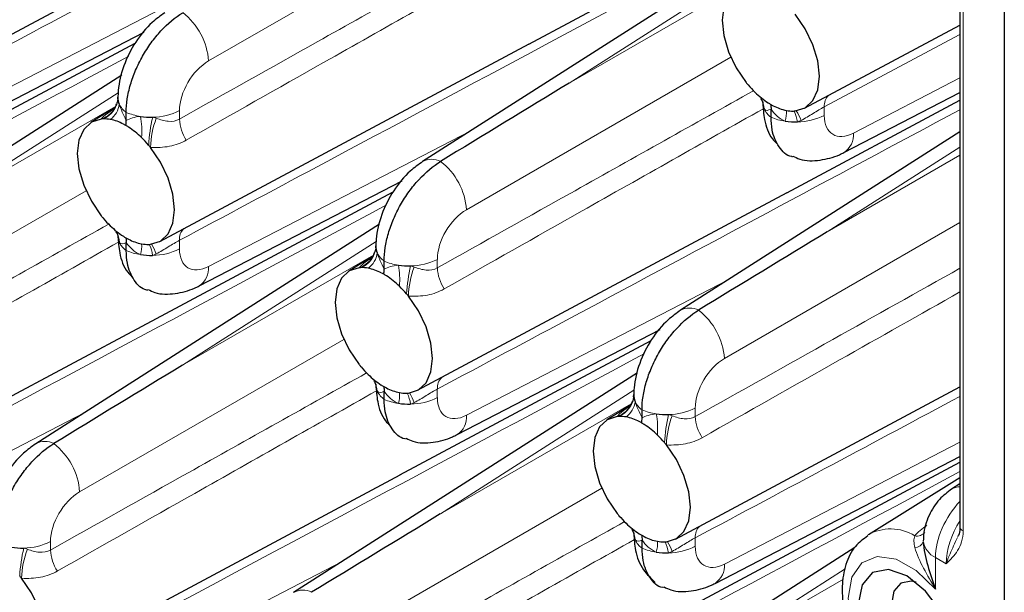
# Paper-space layout 'Blatt4' of a CAD drawing. Header units: millimetres. Extents: x 5 to 418, y 2 to 292.
# Tile 65 of 77: x 264 to 282, y 171 to 181. Entities that reach past the tile are written whole.
import ezdxf

# ---------------------------------------------------------------- set-up
doc = ezdxf.new("R2010")
doc.units = ezdxf.units.MM

psp = doc.layouts.new('Blatt4')

# ---------------------------------------------------------------- linework, layer by layer
at = {"color": 7, "linetype": 'Continuous', "lineweight": 25}
for p, q in [((281.372, 199.116), (281.372, 172.155)), ((282.177, 198.812), (282.177, 111.398)), ((262.152, 180.037), (268.864, 183.63)), ((273.542, 180.924), (278.103, 183.366)), ((277.858, 182.781), (271.611, 178.787)), ((278.548, 179.758), (281.372, 181.27)), ((262.869, 179.232), (266.555, 181.142)), ((261.83, 178.498), (266.392, 180.94)), ((266.836, 177.333), (273.548, 180.926)), ((266.146, 180.356), (259.9, 176.362)), ((266.076, 179.92), (266.078, 179.959)), ((279.265, 178.952), (281.372, 180.045)), ((266.024, 179.77), (265.586, 179.498)), ((266.043, 179.803), (266.054, 179.828)), ((277.94, 179.594), (277.94, 179.741)), ((278.226, 178.219), (281.372, 179.903)), ((266.228, 179.535), (266.228, 179.682)), ((281.372, 179.329), (276.296, 176.083)), ((267.554, 176.527), (271.239, 178.438)), ((266.515, 175.794), (271.076, 178.236)), ((271.521, 174.629), (278.233, 178.222)), ((270.831, 177.652), (264.584, 173.658)), ((266.228, 177.169), (266.228, 177.315)), ((270.761, 177.216), (270.763, 177.255)), ((270.709, 177.065), (270.271, 176.793)), ((270.728, 177.098), (270.738, 177.124)), ((270.913, 176.831), (270.913, 176.977)), ((259.809, 172.203), (266.521, 175.796)), ((272.238, 173.823), (275.924, 175.733)), ((271.199, 173.09), (275.761, 175.532)), ((275.516, 174.947), (269.269, 170.953)), ((270.913, 174.464), (270.913, 174.611)), ((275.445, 174.512), (275.448, 174.55)), ((276.205, 171.924), (281.372, 174.69)), ((275.412, 174.394), (275.423, 174.419)), ((275.393, 174.361), (274.956, 174.089)), ((275.597, 174.126), (275.597, 174.273)), ((275.884, 170.385), (281.372, 173.323)), ((276.923, 171.118), (281.372, 173.425)), ((264.494, 169.499), (271.206, 173.092)), ((281.372, 173.037), (279.708, 172.003)), ((281.372, 172.93), (281.22, 172.833)), ((275.597, 171.76), (275.597, 171.907)), ((279.462, 171.771), (273.954, 168.249))]:
    psp.add_line(p, q, dxfattribs=at)
at = {"color": 7, "linetype": 'Continuous', "lineweight": 18}
for p, q in [((281.431, 199.034), (281.431, 172.073)), ((272.524, 183.387), (267.725, 180.616)), ((277.794, 182.463), (274.276, 180.214)), ((263.04, 179.583), (267.806, 182.054)), ((274.276, 180.214), (277.745, 182.216)), ((281.372, 181.099), (278.906, 179.781)), ((277.209, 180.683), (272.409, 177.912)), ((279.436, 179.304), (281.372, 180.308)), ((266.082, 180.038), (262.564, 177.789)), ((262.564, 177.789), (266.033, 179.791)), ((278.906, 179.781), (278.906, 179.626)), ((267.195, 179.714), (267.195, 179.559)), ((267.725, 176.879), (272.49, 179.349)), ((281.372, 179.051), (278.96, 177.509)), ((278.96, 177.509), (281.372, 178.902)), ((265.498, 178.258), (260.698, 175.487)), ((281.372, 177.677), (277.094, 175.208)), ((267.195, 177.356), (267.195, 177.201)), ((270.767, 177.333), (267.249, 175.084)), ((267.249, 175.084), (270.718, 177.087)), ((271.879, 177.009), (271.879, 176.855)), ((272.409, 174.175), (277.175, 176.645)), ((270.182, 175.553), (265.382, 172.782)), ((271.879, 174.651), (271.879, 174.496)), ((275.451, 174.629), (271.934, 172.38)), ((271.934, 172.38), (275.402, 174.382)), ((260.698, 171.749), (265.463, 174.22)), ((276.564, 174.305), (276.564, 174.15)), ((277.094, 171.47), (281.372, 173.688)), ((274.867, 172.849), (270.067, 170.078)), ((264.852, 171.88), (264.852, 171.725)), ((276.564, 171.947), (276.564, 171.792)), ((265.382, 169.045), (270.148, 171.515)), ((280.926, 171.588), (280.926, 171.013)), ((281.121, 171.476), (280.926, 171.588)), ((279.287, 171.382), (276.618, 169.676)), ((276.618, 169.676), (279.256, 171.198))]:
    psp.add_line(p, q, dxfattribs=at)
at = {"color": 7, "linetype": 'Continuous', "lineweight": 25, "flags": 128}
for points in [[(277.488, 181.986), (277.306, 181.928), (277.167, 181.798), (277.08, 181.603), (277.05, 181.358), (277.08, 181.078), (277.167, 180.782), (277.306, 180.491), (277.488, 180.224)], [(278.381, 179.709), (278.562, 179.766), (278.701, 179.897), (278.788, 180.092), (278.818, 180.337), (278.788, 180.617), (278.701, 180.912), (278.562, 181.203), (278.381, 181.47)], [(265.776, 179.561), (265.595, 179.503), (265.456, 179.372), (265.369, 179.178), (265.339, 178.932), (265.369, 178.653), (265.456, 178.357), (265.595, 178.066), (265.776, 177.799)], [(266.67, 177.283), (266.851, 177.341), (266.99, 177.472), (267.077, 177.666), (267.107, 177.912), (267.077, 178.192), (266.99, 178.487), (266.851, 178.778), (266.67, 179.045)], [(270.461, 176.856), (270.279, 176.799), (270.141, 176.668), (270.053, 176.473), (270.024, 176.228), (270.053, 175.948), (270.141, 175.653), (270.279, 175.362), (270.461, 175.095)], [(271.354, 174.579), (271.535, 174.637), (271.674, 174.767), (271.762, 174.962), (271.791, 175.207), (271.762, 175.487), (271.674, 175.783), (271.535, 176.074), (271.354, 176.341)], [(275.145, 174.152), (274.964, 174.094), (274.825, 173.964), (274.738, 173.769), (274.708, 173.524), (274.738, 173.244), (274.825, 172.949), (274.964, 172.658), (275.145, 172.391)], [(276.039, 171.875), (276.22, 171.933), (276.359, 172.063), (276.446, 172.258), (276.476, 172.503), (276.446, 172.783), (276.359, 173.078), (276.22, 173.369), (276.039, 173.636)], [(280.409, 171.253), (280.071, 171.371), (279.784, 171.315), (279.593, 171.094), (279.525, 170.743), (279.593, 170.313), (279.784, 169.872), (280.071, 169.485), (280.409, 169.212), (280.747, 169.094), (281.034, 169.15), (281.226, 169.37), (281.293, 169.722), (281.226, 170.152), (281.034, 170.593), (280.747, 170.98), (280.409, 171.253)], [(264.327, 169.45), (264.508, 169.507), (264.647, 169.638), (264.735, 169.832), (264.764, 170.078), (264.735, 170.358), (264.647, 170.653), (264.508, 170.944), (264.327, 171.211)], [(280.575, 171.139), (280.486, 171.157), (280.297, 171.12), (280.171, 170.975), (280.126, 170.743), (280.171, 170.459), (280.297, 170.168), (280.486, 169.912), (280.71, 169.732), (280.933, 169.655), (281.122, 169.692), (281.249, 169.837), (281.277, 169.923)]]:
    psp.add_lwpolyline(points, dxfattribs=at)
at = {"color": 7, "linetype": 'Continuous', "lineweight": 18, "flags": 128}
psp.add_lwpolyline([(280.926, 171.013), (280.578, 171.352), (280.211, 171.558), (279.867, 171.607), (279.587, 171.494), (279.405, 171.23), (279.342, 170.849), (279.405, 170.394), (279.587, 169.92), (279.867, 169.484), (280.211, 169.136), (280.578, 168.918), (280.926, 168.855)], dxfattribs=at)
at = {"color": 7, "linetype": 'Continuous', "lineweight": 18}
for centre, radius, start, end in [((266.501, 180.526), 1.227, 4.2332, 52.1418), ((265.633, 179.973), 0.446, 293.3456, 353.2383), ((277.421, 179.726), 0.394, 2.5173, 31.8563), ((279.169, 179.803), 0.263, 133.7743, 184.843), ((265.622, 179.999), 0.464, 289.395, 335.0401), ((265.695, 179.884), 0.411, 306.2798, 352.5892), ((266.468, 180.01), 0.407, 206.1668, 233.8723), ((278.18, 179.923), 0.407, 206.1665, 233.8725), ((266.639, 180.651), 1.053, 247.0409, 261.6923), ((265.018, 179.338), 1.494, 355.6366, 10.4646), ((269.855, 178.885), 3.225, 167.2826, 176.4277), ((268.29, 178.999), 1.621, 159.1816, 178.3646), ((266.702, 180.676), 1.081, 270.3271, 297.0843), ((267.961, 179.597), 0.767, 182.8055, 213.2761), ((278.35, 180.563), 1.053, 247.041, 261.6921), ((277.709, 179.672), 0.511, 342.9341, 5.0677), ((277.782, 179.417), 0.644, 8.0466, 26.7206), ((277.666, 179.238), 0.872, 19.8704, 32.8364), ((278.414, 180.589), 1.081, 270.3269, 297.0846), ((279.054, 179.273), 0.384, 303.4369, 4.6987), ((271.778, 178.48), 0.349, 62.4702, 118.4172), ((271.186, 177.821), 1.227, 4.2332, 52.1419), ((265.71, 177.301), 0.394, 2.5172, 31.8561), ((267.457, 177.378), 0.263, 133.78, 184.8388), ((266.468, 177.497), 0.407, 206.1668, 233.8723), ((265.998, 177.246), 0.511, 342.9324, 5.0695), ((266.063, 176.99), 0.652, 8.1618, 26.6051), ((265.959, 176.815), 0.867, 19.8356, 32.871), ((266.639, 178.138), 1.053, 247.0409, 261.6923), ((266.702, 178.163), 1.081, 270.3271, 297.0843), ((270.306, 177.294), 0.464, 289.3955, 335.0393), ((270.318, 177.268), 0.446, 293.3457, 353.2383), ((270.38, 177.179), 0.411, 306.2798, 352.5892), ((271.153, 177.306), 0.407, 206.1669, 233.8721), ((267.342, 176.847), 0.384, 303.4337, 4.7019), ((271.323, 177.947), 1.053, 247.041, 261.6921), ((269.702, 176.634), 1.494, 355.6371, 10.4642), ((274.54, 176.181), 3.226, 167.283, 176.4273), ((272.975, 176.294), 1.621, 159.1818, 178.3648), ((271.387, 177.972), 1.081, 270.3271, 297.0842), ((272.646, 176.892), 0.767, 182.8053, 213.2763), ((276.462, 175.776), 0.349, 62.4702, 118.4168), ((275.871, 175.117), 1.227, 4.2332, 52.1419), ((270.394, 174.596), 0.393, 2.5169, 31.8567), ((272.142, 174.673), 0.263, 133.7813, 184.8379), ((271.153, 174.793), 0.407, 206.1669, 233.8721), ((270.683, 174.542), 0.511, 342.9335, 5.0684), ((270.748, 174.285), 0.652, 8.1613, 26.6053), ((270.643, 174.11), 0.867, 19.8355, 32.8709), ((271.323, 175.434), 1.053, 247.041, 261.6921), ((271.387, 175.459), 1.081, 270.3271, 297.0842), ((274.991, 174.59), 0.464, 289.3955, 335.0393), ((275.002, 174.564), 0.446, 293.3457, 353.2383), ((275.065, 174.475), 0.411, 306.2807, 352.5883), ((275.837, 174.602), 0.407, 206.1669, 233.8721), ((276.008, 175.242), 1.053, 247.041, 261.6921), ((274.387, 173.929), 1.494, 355.6371, 10.4642), ((279.224, 173.476), 3.225, 167.2827, 176.4276), ((276.072, 175.268), 1.081, 270.3269, 297.0846), ((272.027, 174.143), 0.384, 303.4346, 4.7015), ((277.659, 173.59), 1.621, 159.1815, 178.3647), ((277.33, 174.188), 0.767, 182.8059, 213.276), ((264.751, 173.351), 0.349, 62.467, 118.4201), ((264.159, 172.692), 1.227, 4.2325, 52.1426), ((281.365, 172.6), 0.274, 88.4988, 122.0266), ((275.079, 171.892), 0.394, 2.5173, 31.8563), ((276.826, 171.969), 0.263, 133.7816, 184.8368), ((280.112, 171.283), 0.826, 57.8645, 120.3431), ((280.591, 172.163), 0.185, 257.7095, 321.0249), ((281.468, 172.162), 0.0962, 184.1596, 247.1613), ((264.36, 172.842), 1.081, 270.3271, 297.0843), ((275.837, 172.089), 0.407, 206.1669, 233.8721), ((275.367, 171.838), 0.511, 342.9335, 5.0684), ((275.432, 171.581), 0.652, 8.1608, 26.6064), ((275.329, 171.406), 0.867, 19.8309, 32.876), ((280.547, 171.937), 0.168, 271.942, 340.9984), ((281.087, 171.937), 0.384, 188.2421, 245.2241), ((267.513, 171.051), 3.225, 167.2825, 176.4275), ((265.948, 171.165), 1.621, 159.1819, 178.3646), ((265.619, 171.763), 0.767, 182.8058, 213.2753), ((276.008, 172.729), 1.053, 247.041, 261.6921), ((276.072, 172.755), 1.081, 270.3269, 297.0846), ((276.711, 171.439), 0.384, 303.4336, 4.7021), ((269.435, 170.647), 0.349, 62.4672, 118.4199)]:
    psp.add_arc(centre, radius, start, end, dxfattribs=at)
at = {"color": 7, "linetype": 'Continuous', "lineweight": 25}
for centre, radius, start, end in [((279.067, 181.484), 2.02, 218.5824, 220.0949), ((278.956, 181.389), 1.873, 220.0461, 225.8223), ((266.34, 179.942), 0.262, 176.3396, 205.1675), ((278.711, 181.128), 1.516, 225.5954, 237.1586), ((278.051, 179.855), 0.262, 176.3395, 205.1687), ((278.387, 180.567), 0.867, 242.021, 258.8253), ((265.827, 179.046), 0.518, 91.8718, 95.6227), ((265.827, 178.964), 0.599, 79.2613, 91.6217), ((265.771, 178.702), 0.867, 62.021, 78.8253), ((266.678, 180.873), 1.278, 261.3872, 271.3694), ((278.33, 180.305), 0.599, 259.2615, 271.6214), ((278.33, 180.224), 0.518, 271.8742, 275.6217), ((265.446, 178.141), 1.516, 45.5955, 57.1585), ((278.39, 180.785), 1.278, 261.3877, 271.3691), ((265.202, 177.881), 1.873, 40.0461, 45.8222), ((265.092, 177.786), 2.018, 38.5815, 40.0957), ((267.36, 179.063), 2.026, 218.5807, 220.0889), ((267.244, 178.964), 1.874, 220.048, 225.8227), ((266.999, 178.702), 1.515, 225.5928, 237.1612), ((266.34, 177.429), 0.262, 176.3396, 205.1675), ((266.675, 178.141), 0.866, 242.0169, 258.8294), ((266.619, 177.88), 0.599, 259.2606, 271.6167), ((266.619, 177.8), 0.519, 271.889, 275.6274), ((271.024, 177.238), 0.262, 176.3392, 205.1679), ((266.678, 178.36), 1.278, 261.3872, 271.3694), ((271.363, 178.169), 1.278, 261.3874, 271.3694), ((270.511, 176.342), 0.517, 91.8693, 95.6236), ((270.511, 176.26), 0.599, 79.261, 91.622), ((270.455, 175.998), 0.867, 62.021, 78.8254), ((270.131, 175.437), 1.516, 45.5955, 57.1585), ((269.886, 175.176), 1.873, 40.0461, 45.822), ((269.775, 175.081), 2.02, 38.5826, 40.0958), ((272.043, 176.357), 2.024, 218.5803, 220.0898), ((271.929, 176.259), 1.874, 220.0479, 225.8228), ((271.683, 175.998), 1.515, 225.5928, 237.1612), ((271.024, 174.725), 0.262, 176.3392, 205.1679), ((271.36, 175.437), 0.866, 242.017, 258.8294), ((271.303, 175.176), 0.599, 259.2608, 271.6167), ((271.303, 175.096), 0.52, 271.889, 275.6245), ((275.709, 174.534), 0.262, 176.3405, 205.1677), ((271.363, 175.656), 1.278, 261.3874, 271.3694), ((276.047, 175.464), 1.278, 261.3877, 271.3691), ((275.196, 173.637), 0.517, 91.8693, 95.6236), ((275.196, 173.555), 0.599, 79.2606, 91.6223), ((275.14, 173.294), 0.867, 62.0208, 78.8255), ((274.816, 172.733), 1.516, 45.5956, 57.1584), ((274.571, 172.472), 1.873, 40.0461, 45.822), ((274.459, 172.376), 2.02, 38.5824, 40.0949), ((276.728, 173.653), 2.024, 218.5803, 220.0898), ((276.613, 173.555), 1.874, 220.0477, 225.823), ((276.368, 173.294), 1.515, 225.5927, 237.1613), ((275.709, 172.021), 0.262, 176.3405, 205.1677), ((276.044, 172.733), 0.866, 242.0171, 258.8292), ((275.988, 172.472), 0.599, 259.2608, 271.6167), ((275.988, 172.392), 0.52, 271.8911, 275.6252), ((264.336, 173.039), 1.278, 261.3874, 271.3692), ((276.047, 172.951), 1.278, 261.3877, 271.3691), ((262.769, 169.969), 1.993, 38.5679, 40.1014)]:
    psp.add_arc(centre, radius, start, end, dxfattribs=at)
at = {"color": 7, "linetype": 'Continuous', "lineweight": 18}
for centre, major_axis, ratio, start_param, end_param in [((267.739, 180.012), (0.39, 0.641), 0.592292, 0.825291, 2.369907), ((279.45, 179.924), (0.39, 0.641), 0.592292, 2.369907, 3.914523), ((272.424, 177.308), (0.39, 0.641), 0.592292, 0.825291, 2.369907), ((267.739, 177.499), (0.39, 0.641), 0.592292, 2.369907, 3.914523), ((277.108, 174.603), (0.39, 0.641), 0.592292, 0.825291, 2.369907), ((272.424, 174.795), (0.39, 0.641), 0.592292, 2.369907, 3.914523), ((265.397, 172.178), (0.39, 0.641), 0.592292, 0.825291, 2.369907), ((281.628, 171.999), (0.495, 0.869), 0.57359, 1.155148, 2.352883), ((281.805, 171.897), (0.476, 0.88), 0.558193, 1.454694, 2.340789), ((277.108, 172.09), (0.39, 0.641), 0.592292, 2.369907, 3.914523)]:
    psp.add_ellipse(centre, major_axis=major_axis, ratio=ratio, start_param=start_param, end_param=end_param, dxfattribs=at)
at = {"color": 7, "linetype": 'Continuous', "lineweight": 25}
for centre in [(274.29, 179.61), (278.974, 176.905), (267.263, 174.48), (271.947, 171.776)]:
    psp.add_ellipse(centre, major_axis=(20.258, 12.315), ratio=0.022083, start_param=1.558058, end_param=1.673678, dxfattribs=at)
at = {"color": 7, "linetype": 'Continuous', "lineweight": 18}
for points, knots in [([(273.301, 185.833), (270.537, 184.353), (266.94, 182.427), (263.344, 180.505), (262.51, 180.06)], [0, 0, 0, 0, 0.768249, 1, 1, 1, 1]), ([(277.985, 183.129), (275.222, 181.649), (271.625, 179.723), (268.028, 177.801), (267.195, 177.356)], [0, 0, 0, 0, 0.7682486, 1, 1, 1, 1]), ([(267.195, 179.559), (268.028, 180.027), (269.943, 181.102), (271.857, 182.174), (272.937, 182.779)], [0, 0, 0, 0, 0.435452, 1, 1, 1, 1]), ([(273.116, 182.453), (272.015, 181.832), (270.083, 180.742), (268.151, 179.647), (267.32, 179.176)], [0, 0, 0, 0, 0.569523, 1, 1, 1, 1]), ([(266.274, 180.704), (263.51, 179.224), (259.914, 177.297), (256.317, 175.376), (255.483, 174.93)], [0, 0, 0, 0, 0.768249, 1, 1, 1, 1]), ([(271.879, 176.855), (272.713, 177.323), (274.627, 178.397), (276.541, 179.47), (277.622, 180.075)], [0, 0, 0, 0, 0.435452, 1, 1, 1, 1]), ([(265.776, 179.561), (265.782, 179.568), (265.82, 179.613), (265.887, 179.669), (265.983, 179.731), (266.008, 179.747)], [0, 0, 0, 0, 0.119849, 0.776491, 1, 1, 1, 1]), ([(281.372, 179.73), (279.041, 178.482), (275.877, 176.787), (272.713, 175.097), (271.879, 174.651)], [0, 0, 0, 0, 0.736574, 1, 1, 1, 1]), ([(277.801, 179.749), (276.7, 179.128), (274.767, 178.037), (272.836, 176.943), (272.004, 176.471)], [0, 0, 0, 0, 0.569523, 1, 1, 1, 1]), ([(278.906, 179.781), (278.875, 179.765), (278.843, 179.746), (278.774, 179.705), (278.739, 179.683), (278.631, 179.617), (278.559, 179.573), (278.486, 179.534)], [0, 0, 0, 0, 0.25, 0.25, 0.5, 0.5, 1, 1, 1, 1]), ([(266.775, 179.575), (266.848, 179.547), (266.92, 179.526), (267.063, 179.513), (267.133, 179.524), (267.195, 179.559)], [0, 0, 0, 0, 0.5, 0.5, 1, 1, 1, 1]), ([(267.32, 179.176), (267.226, 179.123), (267.124, 179.086), (266.905, 179.044), (266.789, 179.039), (266.67, 179.045)], [0, 0, 0, 0, 0.5, 0.5, 1, 1, 1, 1]), ([(270.958, 178), (268.195, 176.52), (264.598, 174.593), (261.001, 172.671), (260.168, 172.226)], [0, 0, 0, 0, 0.7682486, 1, 1, 1, 1]), ([(260.168, 174.429), (261.001, 174.897), (262.916, 175.972), (264.83, 177.044), (265.911, 177.65)], [0, 0, 0, 0, 0.435452, 1, 1, 1, 1]), ([(266.089, 177.324), (264.989, 176.703), (263.056, 175.612), (261.124, 174.517), (260.293, 174.046)], [0, 0, 0, 0, 0.569523, 1, 1, 1, 1]), ([(267.195, 177.356), (267.164, 177.339), (267.131, 177.321), (267.063, 177.28), (267.027, 177.258), (266.92, 177.192), (266.848, 177.148), (266.775, 177.109)], [0, 0, 0, 0, 0.25, 0.25, 0.5, 0.5, 1, 1, 1, 1]), ([(270.461, 176.856), (270.467, 176.863), (270.505, 176.908), (270.572, 176.965), (270.668, 177.027), (270.692, 177.042)], [0, 0, 0, 0, 0.119849, 0.776492, 1, 1, 1, 1]), ([(271.459, 176.87), (271.533, 176.842), (271.604, 176.821), (271.747, 176.809), (271.818, 176.819), (271.879, 176.855)], [0, 0, 0, 0, 0.5, 0.5, 1, 1, 1, 1]), ([(276.564, 174.15), (277.397, 174.618), (279, 175.518), (280.603, 176.416), (281.372, 176.847)], [0, 0, 0, 0, 0.520072, 1, 1, 1, 1]), ([(272.004, 176.471), (271.911, 176.418), (271.809, 176.382), (271.589, 176.34), (271.474, 176.334), (271.354, 176.341)], [0, 0, 0, 0, 0.5, 0.5, 1, 1, 1, 1]), ([(281.372, 176.416), (280.643, 176.004), (279.081, 175.123), (277.52, 174.238), (276.689, 173.767)], [0, 0, 0, 0, 0.4672342, 1, 1, 1, 1]), ([(275.643, 175.295), (272.88, 173.815), (269.283, 171.889), (265.686, 169.967), (264.852, 169.522)], [0, 0, 0, 0, 0.768249, 1, 1, 1, 1]), ([(264.852, 171.725), (265.686, 172.193), (267.6, 173.268), (269.514, 174.34), (270.595, 174.945)], [0, 0, 0, 0, 0.435452, 1, 1, 1, 1]), ([(270.774, 174.62), (269.673, 173.998), (267.74, 172.908), (265.809, 171.813), (264.977, 171.342)], [0, 0, 0, 0, 0.569523, 1, 1, 1, 1]), ([(271.879, 174.651), (271.848, 174.635), (271.816, 174.616), (271.748, 174.576), (271.712, 174.554), (271.604, 174.488), (271.533, 174.444), (271.459, 174.405)], [0, 0, 0, 0, 0.25, 0.25, 0.5, 0.5, 1, 1, 1, 1]), ([(281.372, 174.518), (280.603, 174.106), (279, 173.248), (277.397, 172.392), (276.564, 171.947)], [0, 0, 0, 0, 0.479928, 1, 1, 1, 1]), ([(275.145, 174.152), (275.151, 174.159), (275.189, 174.204), (275.256, 174.26), (275.352, 174.322), (275.377, 174.338)], [0, 0, 0, 0, 0.119849, 0.776491, 1, 1, 1, 1]), ([(276.144, 174.166), (276.217, 174.138), (276.289, 174.117), (276.432, 174.105), (276.502, 174.115), (276.564, 174.15)], [0, 0, 0, 0, 0.5, 0.5, 1, 1, 1, 1]), ([(276.689, 173.767), (276.595, 173.714), (276.493, 173.678), (276.274, 173.636), (276.159, 173.63), (276.039, 173.636)], [0, 0, 0, 0, 0.5, 0.5, 1, 1, 1, 1]), ([(281.372, 173.15), (278.261, 171.484), (274.316, 169.37), (270.371, 167.263), (269.537, 166.817)], [0, 0, 0, 0, 0.788708, 1, 1, 1, 1]), ([(269.537, 169.021), (270.371, 169.489), (272.285, 170.564), (274.199, 171.636), (275.28, 172.241)], [0, 0, 0, 0, 0.435452, 1, 1, 1, 1]), ([(281.431, 172.073), (281.431, 171.926), (281.388, 171.81), (281.271, 171.622), (281.196, 171.548), (281.121, 171.476)], [0, 0, 0, 0, 0.5, 0.5, 1, 1, 1, 1]), ([(275.459, 171.915), (274.358, 171.294), (272.425, 170.204), (270.493, 169.109), (269.662, 168.637)], [0, 0, 0, 0, 0.569523, 1, 1, 1, 1]), ([(276.564, 171.947), (276.533, 171.931), (276.5, 171.912), (276.432, 171.872), (276.396, 171.849), (276.289, 171.783), (276.217, 171.739), (276.144, 171.7)], [0, 0, 0, 0, 0.25, 0.25, 0.5, 0.5, 1, 1, 1, 1]), ([(280.553, 171.769), (280.543, 171.809), (280.537, 171.848), (280.535, 171.921), (280.54, 171.955), (280.551, 171.982)], [0, 0, 0, 0, 0.5, 0.5, 1, 1, 1, 1]), ([(281.121, 171.476), (281.121, 171.477), (281.122, 171.479), (281.125, 171.489), (281.146, 171.547), (281.206, 171.693), (281.28, 171.852), (281.327, 171.953)], [0, 0, 0, 0, 0.006803, 0.016169, 0.069905, 0.403696, 1, 1, 1, 1]), ([(264.432, 171.741), (264.506, 171.713), (264.577, 171.692), (264.72, 171.679), (264.791, 171.69), (264.852, 171.725)], [0, 0, 0, 0, 0.5, 0.5, 1, 1, 1, 1]), ([(280.553, 171.769), (280.584, 171.648), (280.644, 171.52), (280.778, 171.268), (280.853, 171.14), (280.926, 171.013)], [0, 0, 0, 0, 0.5, 0.5, 1, 1, 1, 1]), ([(264.977, 171.342), (264.884, 171.289), (264.782, 171.253), (264.562, 171.21), (264.447, 171.205), (264.327, 171.211)], [0, 0, 0, 0, 0.5, 0.5, 1, 1, 1, 1])]:
    psp.add_open_spline(points, degree=3, knots=knots, dxfattribs=at)
at = {"color": 7, "linetype": 'Continuous', "lineweight": 25}
for points, knots in [([(266.927, 181.492), (266.85, 181.436), (266.652, 181.293), (266.385, 180.967), (266.169, 180.536), (266.085, 180.182), (266.079, 179.988), (266.078, 179.942)], [0, 0, 0, 0, 0.159014, 0.411872, 0.670951, 0.921522, 1, 1, 1, 1]), ([(266.228, 179.682), (266.228, 179.761), (266.235, 179.842), (266.261, 180.01), (266.28, 180.098), (266.331, 180.273), (266.362, 180.36), (266.436, 180.534), (266.479, 180.621), (266.574, 180.787), (266.625, 180.868), (266.737, 181.022), (266.797, 181.095), (266.982, 181.297), (267.117, 181.411), (267.254, 181.494)], [0, 0, 0, 0, 0.125, 0.125, 0.25, 0.25, 0.375, 0.375, 0.5, 0.5, 0.625, 0.625, 0.75, 0.75, 1, 1, 1, 1]), ([(266.078, 179.937), (266.077, 179.922), (266.074, 179.885), (266.053, 179.834), (266.041, 179.804)], [0, 0, 0, 0, 0.4160182, 1, 1, 1, 1]), ([(277.752, 179.932), (277.76, 179.922), (277.783, 179.89), (277.789, 179.848), (277.789, 179.851), (277.789, 179.851)], [0, 0, 0, 0, 0.244909, 0.778694, 1, 1, 1, 1]), ([(266.045, 179.83), (266.04, 179.81), (266.028, 179.76), (265.994, 179.73), (265.997, 179.732), (265.997, 179.732)], [0, 0, 0, 0, 0.298933, 0.777581, 1, 1, 1, 1]), ([(277.789, 179.854), (277.797, 179.753), (277.813, 179.526), (277.9, 179.263), (278.016, 179.145), (278.043, 179.118)], [0, 0, 0, 0, 0.380248, 0.859536, 1, 1, 1, 1]), ([(278.33, 178.876), (278.326, 178.876), (278.219, 178.886), (278.076, 179.047), (277.954, 179.304), (277.944, 179.516), (277.94, 179.594)], [0, 0, 0, 0, 0.016726, 0.396809, 0.77696, 1, 1, 1, 1]), ([(278.338, 178.888), (278.378, 178.868), (278.53, 178.791), (278.833, 178.802), (279.099, 178.87), (279.237, 178.939), (279.265, 178.952)], [0, 0, 0, 0, 0.140065, 0.52421, 0.90346, 1, 1, 1, 1]), ([(271.611, 178.787), (271.535, 178.732), (271.336, 178.589), (271.07, 178.263), (270.853, 177.832), (270.769, 177.478), (270.764, 177.284), (270.762, 177.237)], [0, 0, 0, 0, 0.159013, 0.411872, 0.670951, 0.921522, 1, 1, 1, 1]), ([(270.913, 176.977), (270.913, 177.056), (270.919, 177.138), (270.945, 177.306), (270.965, 177.393), (271.016, 177.568), (271.047, 177.656), (271.121, 177.829), (271.164, 177.916), (271.258, 178.083), (271.31, 178.163), (271.421, 178.318), (271.481, 178.391), (271.667, 178.592), (271.802, 178.706), (271.939, 178.79)], [0, 0, 0, 0, 0.125, 0.125, 0.25, 0.25, 0.375, 0.375, 0.5, 0.5, 0.625, 0.625, 0.75, 0.75, 1, 1, 1, 1]), ([(266.041, 177.507), (266.048, 177.497), (266.072, 177.465), (266.078, 177.423), (266.078, 177.425), (266.078, 177.426)], [0, 0, 0, 0, 0.244908, 0.778691, 1, 1, 1, 1]), ([(266.078, 177.429), (266.085, 177.328), (266.101, 177.101), (266.188, 176.838), (266.305, 176.72), (266.331, 176.693)], [0, 0, 0, 0, 0.3802536, 0.8595304, 1, 1, 1, 1]), ([(270.762, 177.233), (270.761, 177.217), (270.759, 177.18), (270.738, 177.129), (270.725, 177.1)], [0, 0, 0, 0, 0.416019, 1, 1, 1, 1]), ([(266.619, 176.45), (266.614, 176.451), (266.507, 176.46), (266.364, 176.621), (266.243, 176.879), (266.232, 177.09), (266.228, 177.169)], [0, 0, 0, 0, 0.016729, 0.396811, 0.776961, 1, 1, 1, 1]), ([(270.729, 177.126), (270.725, 177.106), (270.712, 177.055), (270.679, 177.026), (270.681, 177.027), (270.682, 177.028)], [0, 0, 0, 0, 0.298934, 0.777581, 1, 1, 1, 1]), ([(266.626, 176.463), (266.667, 176.443), (266.818, 176.366), (267.121, 176.377), (267.388, 176.445), (267.526, 176.513), (267.554, 176.527)], [0, 0, 0, 0, 0.140061, 0.524208, 0.903459, 1, 1, 1, 1]), ([(276.296, 176.083), (276.219, 176.028), (276.021, 175.884), (275.754, 175.559), (275.538, 175.127), (275.454, 174.774), (275.448, 174.579), (275.447, 174.533)], [0, 0, 0, 0, 0.159014, 0.411872, 0.670951, 0.921522, 1, 1, 1, 1]), ([(275.597, 174.273), (275.597, 174.352), (275.604, 174.434), (275.63, 174.602), (275.649, 174.689), (275.7, 174.864), (275.732, 174.951), (275.806, 175.125), (275.849, 175.212), (275.943, 175.379), (275.994, 175.459), (276.106, 175.613), (276.166, 175.687), (276.351, 175.888), (276.487, 176.002), (276.623, 176.085)], [0, 0, 0, 0, 0.125, 0.125, 0.25, 0.25, 0.375, 0.375, 0.5, 0.5, 0.625, 0.625, 0.75, 0.75, 1, 1, 1, 1]), ([(270.725, 174.803), (270.733, 174.793), (270.756, 174.761), (270.762, 174.719), (270.762, 174.721), (270.762, 174.722)], [0, 0, 0, 0, 0.244908, 0.778691, 1, 1, 1, 1]), ([(270.762, 174.724), (270.77, 174.624), (270.786, 174.397), (270.873, 174.133), (270.99, 174.015), (271.016, 173.989)], [0, 0, 0, 0, 0.380253, 0.85953, 1, 1, 1, 1]), ([(271.303, 173.746), (271.299, 173.746), (271.192, 173.756), (271.049, 173.917), (270.927, 174.174), (270.917, 174.386), (270.913, 174.464)], [0, 0, 0, 0, 0.016729, 0.396811, 0.776961, 1, 1, 1, 1]), ([(275.414, 174.421), (275.409, 174.402), (275.397, 174.351), (275.363, 174.321), (275.366, 174.323), (275.367, 174.324)], [0, 0, 0, 0, 0.298933, 0.777581, 1, 1, 1, 1]), ([(275.447, 174.529), (275.446, 174.513), (275.443, 174.476), (275.422, 174.425), (275.41, 174.395)], [0, 0, 0, 0, 0.416019, 1, 1, 1, 1]), ([(264.584, 173.658), (264.508, 173.602), (264.309, 173.459), (264.043, 173.133), (263.827, 172.702), (263.743, 172.349), (263.737, 172.154), (263.736, 172.108)], [0, 0, 0, 0, 0.1590132, 0.4118733, 0.6709514, 0.9215183, 1, 1, 1, 1]), ([(263.886, 171.848), (263.886, 171.927), (263.892, 172.008), (263.918, 172.176), (263.938, 172.264), (263.989, 172.439), (264.02, 172.526), (264.094, 172.7), (264.137, 172.787), (264.231, 172.953), (264.283, 173.034), (264.395, 173.188), (264.454, 173.261), (264.64, 173.463), (264.775, 173.577), (264.912, 173.66)], [0, 0, 0, 0, 0.125, 0.125, 0.25, 0.25, 0.375, 0.375, 0.5, 0.5, 0.625, 0.625, 0.75, 0.75, 1, 1, 1, 1]), ([(271.311, 173.759), (271.351, 173.738), (271.503, 173.662), (271.806, 173.672), (272.072, 173.741), (272.21, 173.809), (272.238, 173.823)], [0, 0, 0, 0, 0.140061, 0.524208, 0.903459, 1, 1, 1, 1]), ([(281.22, 172.833), (281.143, 172.774), (280.975, 172.645), (280.791, 172.352), (280.712, 172.085), (280.707, 171.928), (280.706, 171.895)], [0, 0, 0, 0, 0.260665, 0.573832, 0.907591, 1, 1, 1, 1]), ([(275.41, 172.098), (275.417, 172.088), (275.441, 172.057), (275.447, 172.015), (275.447, 172.017), (275.447, 172.017)], [0, 0, 0, 0, 0.244909, 0.778694, 1, 1, 1, 1]), ([(281.37, 172.156), (281.371, 172.144), (281.373, 172.076), (281.359, 172.012), (281.333, 171.971), (281.327, 171.963)], [0, 0, 0, 0, 0.148905, 0.814731, 1, 1, 1, 1]), ([(275.447, 172.02), (275.454, 171.919), (275.468, 171.691), (275.59, 171.37), (275.76, 171.209), (275.837, 171.137)], [0, 0, 0, 0, 0.303836, 0.686795, 1, 1, 1, 1]), ([(279.698, 171.98), (279.617, 171.923), (279.438, 171.794), (279.282, 171.465), (279.213, 171.057), (279.258, 170.583), (279.418, 170.079), (279.68, 169.59), (280.025, 169.174), (280.319, 168.905), (280.499, 168.831), (280.535, 168.816)], [0, 0, 0, 0, 0.090033, 0.201696, 0.318768, 0.445022, 0.574963, 0.704733, 0.835065, 0.967163, 1, 1, 1, 1]), ([(280.706, 171.882), (280.71, 171.74), (280.744, 171.588), (280.826, 171.296), (280.876, 171.152), (280.926, 171.013)], [0, 0, 0, 0, 0.5, 0.5, 1, 1, 1, 1]), ([(275.988, 171.042), (275.983, 171.042), (275.876, 171.052), (275.733, 171.213), (275.612, 171.47), (275.601, 171.682), (275.597, 171.76)], [0, 0, 0, 0, 0.016729, 0.396811, 0.776961, 1, 1, 1, 1]), ([(275.996, 171.055), (276.036, 171.034), (276.188, 170.958), (276.491, 170.968), (276.757, 171.036), (276.895, 171.105), (276.923, 171.118)], [0, 0, 0, 0, 0.140062, 0.524208, 0.90346, 1, 1, 1, 1])]:
    psp.add_open_spline(points, degree=3, knots=knots, dxfattribs=at)
at = {"color": 7, "linetype": 'Continuous', "lineweight": 18}
for points in [[(266.103, 179.831), (266.131, 179.742), (266.178, 179.638), (266.228, 179.535)], [(277.94, 179.741), (277.889, 179.714), (277.843, 179.707), (277.814, 179.743)], [(278.198, 179.522), (278.091, 179.564), (278.006, 179.647), (277.94, 179.741)], [(266.228, 179.535), (266.295, 179.571), (266.379, 179.599), (266.487, 179.609)], [(266.709, 179.595), (266.732, 179.59), (266.754, 179.583), (266.775, 179.575)], [(278.486, 179.534), (278.465, 179.523), (278.443, 179.514), (278.42, 179.507)], [(266.228, 177.315), (266.178, 177.289), (266.131, 177.282), (266.103, 177.318)], [(266.487, 177.096), (266.379, 177.139), (266.295, 177.222), (266.228, 177.315)], [(266.775, 177.109), (266.754, 177.098), (266.732, 177.089), (266.709, 177.082)], [(270.787, 177.126), (270.816, 177.038), (270.863, 176.934), (270.913, 176.831)], [(270.913, 176.831), (270.98, 176.866), (271.064, 176.895), (271.171, 176.905)], [(271.393, 176.891), (271.416, 176.885), (271.438, 176.879), (271.459, 176.87)], [(270.913, 174.611), (270.863, 174.585), (270.816, 174.578), (270.787, 174.614)], [(271.171, 174.392), (271.064, 174.435), (270.98, 174.517), (270.913, 174.611)], [(271.459, 174.405), (271.438, 174.394), (271.416, 174.385), (271.393, 174.378)], [(275.472, 174.422), (275.5, 174.334), (275.547, 174.229), (275.597, 174.126)], [(275.597, 174.126), (275.664, 174.162), (275.748, 174.191), (275.856, 174.201)], [(276.078, 174.186), (276.101, 174.181), (276.123, 174.174), (276.144, 174.166)], [(280.551, 171.982), (280.605, 172.051), (280.681, 172.114), (280.772, 172.172)], [(275.597, 171.907), (275.547, 171.881), (275.5, 171.873), (275.472, 171.909)], [(275.856, 171.688), (275.748, 171.73), (275.664, 171.813), (275.597, 171.907)], [(264.366, 171.761), (264.389, 171.756), (264.411, 171.749), (264.432, 171.741)], [(276.144, 171.7), (276.123, 171.689), (276.101, 171.68), (276.078, 171.674)]]:
    psp.add_open_spline(points, degree=3, dxfattribs=at)
at = {"color": 7, "linetype": 'Continuous', "lineweight": 25}
for points in [[(277.889, 179.854), (277.904, 179.845), (277.919, 179.835), (277.934, 179.827)], [(277.934, 179.827), (277.95, 179.818), (277.965, 179.809), (277.98, 179.802)], [(277.934, 179.827), (277.938, 179.799), (277.94, 179.77), (277.94, 179.741)], [(266.223, 179.443), (266.208, 179.452), (266.192, 179.46), (266.177, 179.468)], [(266.223, 179.443), (266.226, 179.474), (266.228, 179.505), (266.228, 179.535)], [(266.269, 179.415), (266.253, 179.425), (266.238, 179.434), (266.223, 179.443)], [(266.177, 177.429), (266.192, 177.419), (266.208, 177.41), (266.223, 177.401)], [(266.223, 177.401), (266.238, 177.393), (266.253, 177.384), (266.269, 177.376)], [(266.223, 177.401), (266.226, 177.374), (266.228, 177.345), (266.228, 177.315)], [(270.907, 176.738), (270.892, 176.747), (270.877, 176.756), (270.862, 176.763)], [(270.907, 176.738), (270.911, 176.77), (270.913, 176.801), (270.913, 176.831)], [(270.953, 176.711), (270.938, 176.72), (270.923, 176.73), (270.907, 176.738)], [(270.862, 174.725), (270.877, 174.715), (270.892, 174.706), (270.907, 174.697)], [(270.907, 174.697), (270.923, 174.688), (270.938, 174.68), (270.953, 174.672)], [(270.907, 174.697), (270.911, 174.67), (270.913, 174.641), (270.913, 174.611)], [(275.592, 174.034), (275.577, 174.043), (275.561, 174.051), (275.546, 174.059)], [(275.592, 174.034), (275.595, 174.066), (275.597, 174.096), (275.597, 174.126)], [(275.638, 174.006), (275.623, 174.016), (275.607, 174.025), (275.592, 174.034)], [(275.546, 172.02), (275.561, 172.011), (275.577, 172.001), (275.592, 171.993)], [(275.592, 171.993), (275.607, 171.984), (275.623, 171.976), (275.638, 171.968)], [(275.592, 171.993), (275.595, 171.965), (275.597, 171.937), (275.597, 171.907)]]:
    psp.add_open_spline(points, degree=3, dxfattribs=at)

doc.saveas('drawing.dxf')
